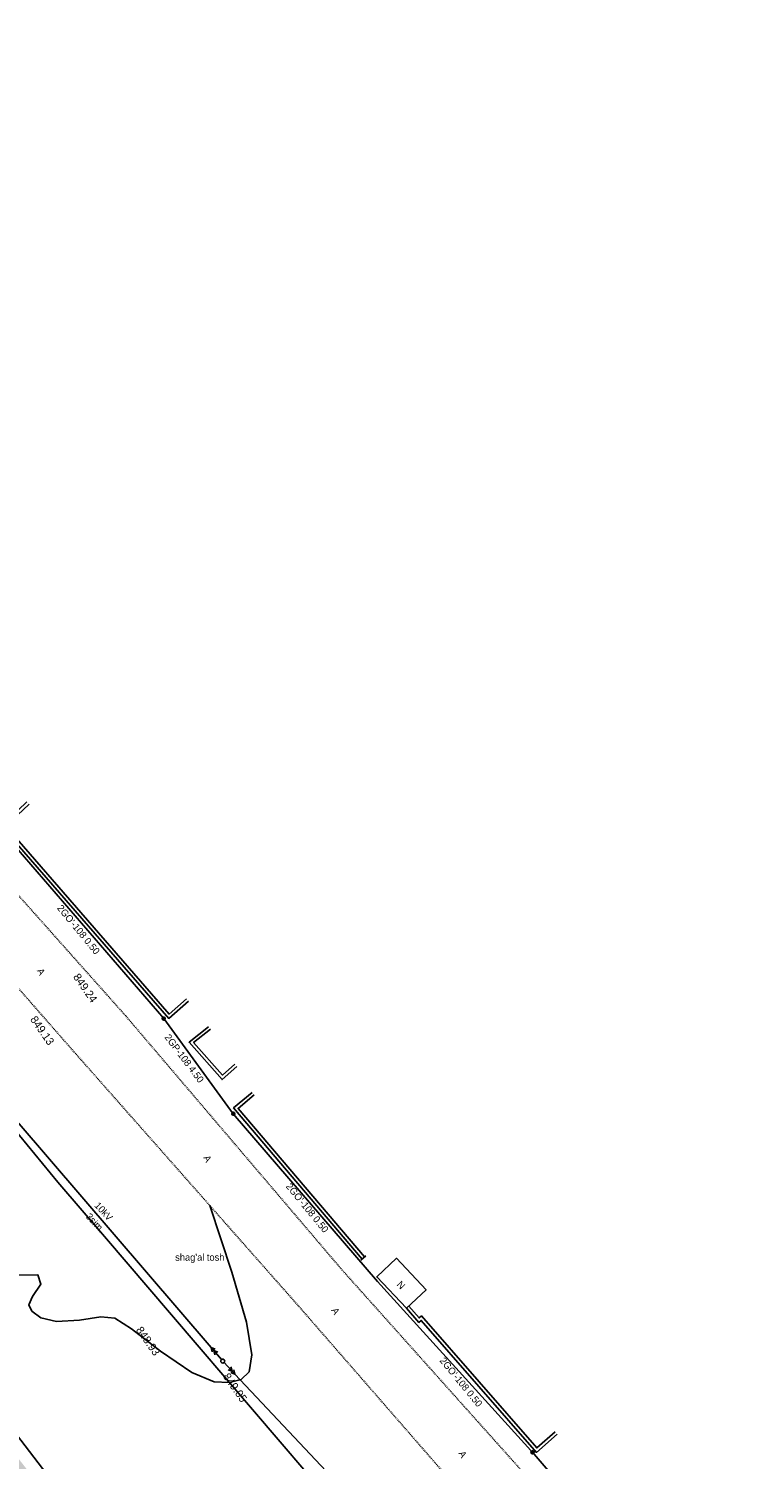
# Model space of a CAD drawing. Header units: millimetres. Extents: x 405709 to 406552, y 4254722 to 4255885.
# Tile 48 of 48: x 405857 to 405949, y 4255680 to 4255860. Entities that reach past the tile are written whole.
import ezdxf

# ---------------------------------------------------------------- set-up
doc = ezdxf.new("R2010")
doc.units = ezdxf.units.MM
doc.header["$LTSCALE"] = 0.5
for name, pattern in [('CONTI', [0]), ('Д_ТРОТ_ТРУБА', [3, 1.5, -1.5]), ('ДОРОГИ_СТРОЯЩ', [9, 8, -1])]:
    doc.linetypes.add(name, pattern=pattern)
for name, color, linetype in [('(007) Здания', 7, 'Continuous'), ('(013) Газопровод', 30, 'ИК_Газопровод -------г--------'), ('(022) Возд. Линии', 7, 'Continuous'), ('(025) Дорога', 7, 'Continuous'), ('(031) Горизонтали', 42, 'Continuous'), ('(037) Контуры', 7, 'Continuous'), ('(040) Ограда', 7, 'Continuous'), ('PI_OTDEFAULT', 172, 'CONTI')]:
    doc.layers.add(name, color=color, linetype=linetype)
doc.styles.add('BM-431', font='txt')
doc.styles.add('P-131', font='txt')
doc.styles.get("Standard").update_dxf_attribs({"font": 'arial.ttf'})
doc.linetypes.add('GAZ_VOZDUSH', pattern='A,1,-2,["~",Standard,S=3,R=0,X=-1.5,Y=-1.5],-1,10', length=14)
doc.linetypes.add('ИК_Газопровод -------г--------', pattern='A,9,-0.6,["Г",Standard,S=1.2,R=0,X=0,Y=-0.6],-1.2', length=10.8)
doc.linetypes.add('ОГРАДА_ДЕР', pattern='A,2.5,["|",Standard,S=0.8,R=0,X=0,Y=-0.8],2.5', length=5)

# ---------------------------------------------------------------- blocks, each defined once
blk = doc.blocks.new('мет.опора газа_1')
at = {"layer": '(013) Газопровод', "linetype": 'ByBlock', "lineweight": -2}
h = blk.add_hatch(color=0, dxfattribs=at)
h.dxf.hatch_style = 1
h.paths.add_polyline_path([(-0.2, 0, 1), (0.2, 0, 1)])
at = {"layer": '(013) Газопровод', "color": 0, "linetype": 'ByBlock', "lineweight": -2}
blk.add_circle((0, 0), 0.2, dxfattribs=at)
blk = doc.blocks.new('strela1')
at = {"layer": '(022) Возд. Линии'}
for p, q in [((-2, 0), (-1.5, 0.25)), ((0, 0), (-2, 0)), ((-2, 0), (-1.5, -0.25)), ((-1.5, 0), (-1, 0.25)), ((-1.5, 0), (-1, -0.25))]:
    blk.add_line(p, q, dxfattribs=at)
blk = doc.blocks.new('strela2')
at = {"layer": '(022) Возд. Линии'}
for p, q in [((0, 0), (2, 0)), ((1.5, 0), (1, 0.25)), ((1.5, 0), (1, -0.25)), ((2, 0), (1.5, 0.25)), ((2, 0), (1.5, -0.25))]:
    blk.add_line(p, q, dxfattribs=at)
blk = doc.blocks.new('STOLB')
at = {"layer": '(022) Возд. Линии'}
blk.add_circle((0, 0), 0.25, dxfattribs=at)

msp = doc.modelspace()

# ---------------------------------------------------------------- hatches: boundary and pattern name
at = {"transparency": 33554687}
h = msp.add_hatch(dxfattribs=at)
h.set_pattern_fill('AR-HBONE', color=30, scale=0.005)
edge = h.paths.add_edge_path()
edge.add_line((406386.6, 4254899.2), (406388.73, 4254901.32))
edge.add_line((406182.57, 4255117.63), (406215.73, 4255080.21))
edge.add_line((406215.73, 4255080.21), (406248.84, 4255042.86))
edge.add_line((406248.84, 4255042.86), (406283.05, 4255007.73))
edge.add_line((406283.05, 4255007.73), (406318.27, 4254972.27))
edge.add_line((406318.27, 4254972.27), (406353.5, 4254936.79))
edge.add_line((406353.5, 4254936.79), (406388.73, 4254901.32))
edge.add_line((406388.73, 4254901.32), (406387.77, 4254900.36))
edge.add_line((406180.33, 4255115.65), (406213.49, 4255078.22))
edge.add_line((406213.49, 4255078.22), (406246.64, 4255040.82))
edge.add_line((406246.64, 4255040.82), (406280.91, 4255005.63))
edge.add_line((406280.91, 4255005.63), (406316.14, 4254970.16))
edge.add_line((406316.14, 4254970.16), (406351.37, 4254934.68))
edge.add_line((406351.37, 4254934.68), (406386.6, 4254899.2))
edge.add_line((406386.6, 4254899.2), (406386.92, 4254899.52))
edge.add_line((406182.57, 4255117.63), (406157.36, 4255152.31))
edge.add_line((406157.36, 4255152.31), (406147.04, 4255171.92))
edge.add_line((406147.04, 4255171.92), (406133.07, 4255198.46))
edge.add_line((406133.07, 4255198.46), (406131.1, 4255203.63))
edge.add_line((406131.1, 4255203.63), (406113.31, 4255250.39))
edge.add_line((406113.31, 4255250.39), (406102.62, 4255278.48))
edge.add_line((406102.62, 4255278.48), (406096.6, 4255297.62))
edge.add_line((406096.6, 4255297.62), (406081.88, 4255347.1))
edge.add_line((406081.88, 4255347.1), (406078.09, 4255359.84))
edge.add_line((406078.09, 4255359.84), (406072.14, 4255402.38))
edge.add_line((406072.14, 4255402.38), (406041.04, 4255445.31))
edge.add_line((406041.04, 4255445.31), (405903.1, 4255619.54))
edge.add_line((405903.1, 4255619.54), (405828.48, 4255714.88))
edge.add_line((405828.48, 4255714.88), (405791.31, 4255762.15))
edge.add_line((405788.96, 4255760.3), (405791.31, 4255762.15))
edge.add_line((405826.12, 4255713.03), (405788.96, 4255760.3))
edge.add_line((405900.74, 4255617.68), (405826.12, 4255713.03))
edge.add_line((406038.65, 4255443.5), (405900.74, 4255617.68))
edge.add_line((406069.27, 4255401.22), (406038.65, 4255443.5))
edge.add_line((406075.15, 4255359.2), (406069.27, 4255401.22))
edge.add_line((406079, 4255346.24), (406075.15, 4255359.2))
edge.add_line((406093.73, 4255296.75), (406079, 4255346.24))
edge.add_line((406099.79, 4255277.49), (406093.73, 4255296.75))
edge.add_line((406110.51, 4255249.33), (406099.79, 4255277.49))
edge.add_line((406128.3, 4255202.56), (406110.51, 4255249.33))
edge.add_line((406130.33, 4255197.22), (406128.3, 4255202.56))
edge.add_line((406144.38, 4255170.53), (406130.33, 4255197.22))
edge.add_line((406154.82, 4255150.7), (406144.38, 4255170.53))
edge.add_line((406180.33, 4255115.65), (406154.82, 4255150.7))

# ---------------------------------------------------------------- linework, layer by layer
at = {"layer": '(007) Здания', "color": 1, "linetype": 'Continuous', "elevation": 611.8}
msp.add_lwpolyline([(405851.98, 4255725.45), (405855.01, 4255721.83), (405860.84, 4255714.75), (405866.72, 4255707.89), (405875.15, 4255698), (405895.58, 4255674.15), (405874.32, 4255658.76), (405866.02, 4255669.35), (405853.97, 4255685.05), (405837.44, 4255706.16), (405833.49, 4255711.17), (405829.66, 4255715.81), (405848.65, 4255729.21)], close=True, dxfattribs=at)
at = {"layer": '(007) Здания', "elevation": 611.21}
msp.add_lwpolyline([(405904.78, 4255698.84), (405901.05, 4255702.81), (405903.55, 4255705.16), (405907.28, 4255701.19)], close=True, dxfattribs=at)
at = {"layer": '(013) Газопровод', "linetype": 'GAZ_VOZDUSH', "ltscale": 0.1, "flags": 128}
msp.add_lwpolyline([(405795.03, 4255855.36), (405794.97, 4255851.09), (405820.82, 4255796.92), (405845.74, 4255767.6), (405853.41, 4255759.45), (405874.18, 4255735.38), (405882.96, 4255723.39), (405901.15, 4255702.24), (405920.91, 4255680.45), (405929.38, 4255670.52), (405950.6, 4255645.32), (405988.51, 4255596.32), (406006.92, 4255570.94), (406043.15, 4255533.41), (406106.99, 4255462.67), (406127.11, 4255440.51), (406140.45, 4255362.66), (406150.77, 4255332.26), (406131.04, 4255325.59), (406156.06, 4255257.25), (406178.57, 4255199.29), (406192.41, 4255173.25), (406214.32, 4255146.8), (406218.81, 4255141.04), (406251.34, 4255103.82), (406291.85, 4255054.7), (406335.57, 4255005.63), (406337.09, 4255003.97), (406368.27, 4254969.82), (406407.12, 4254927.02), (406445.97, 4254886.8), (406445.97, 4254886.8), (406470.21, 4254860.19), (406472.02, 4254861.83), (406531.41, 4254800.61), (406536.73, 4254795.12)], dxfattribs=at)
at = {"layer": '(022) Возд. Линии'}
for points, elevation in [([(405851.58, 4255727.17), (405880.16, 4255693.89)], 611.29), ([(405883.17, 4255690.54), (405915.06, 4255656.65)], 611.05)]:
    msp.add_lwpolyline(points, dxfattribs=dict(at, elevation=elevation))
at = {"layer": '(025) Дорога', "linetype": 'Д_ТРОТ_ТРУБА', "ltscale": 0.1, "flags": 128}
for points in [[(405782.71, 4255860.24), (405783.47, 4255854.01), (405787.36, 4255836.3), (405796.39, 4255813.92), (405808.63, 4255795.74), (405843.72, 4255753.07), (405862.86, 4255731.2), (405891.1, 4255699.23), (405914.16, 4255672.75), (405943.54, 4255638.22), (405980.33, 4255590.23), (406010.07, 4255552.29), (406064.58, 4255491.75), (406108.76, 4255440.9), (406113.18, 4255434.06), (406118.12, 4255421.02), (406120.85, 4255408.44), (406126.98, 4255365.99), (406137.21, 4255327.49), (406160.86, 4255259.22), (406178.71, 4255213.81), (406200.1, 4255174.46), (406222.74, 4255145.75), (406254.79, 4255104.9), (406294.71, 4255057.74), (406338.64, 4255007.09), (406369.81, 4254978.53), (406414.24, 4254934.91), (406453.89, 4254898.61), (406488.53, 4254862.47), (406540.02, 4254812.34), (406547.48, 4254805.08)], [(405792.41, 4255859.93), (405792.62, 4255857.58), (405794.35, 4255837.84), (405803, 4255818.1), (405814.96, 4255799.59), (405842.79, 4255764.93), (405849.21, 4255758.39), (405869.35, 4255735.77), (405896.65, 4255703.71), (405919.57, 4255678.09), (405948.63, 4255643.75), (405986.03, 4255594.96), (406015.5, 4255556.65), (406069.89, 4255496.47), (406113.85, 4255444.77), (406118.74, 4255436.37), (406128.1, 4255410.1), (406133.83, 4255367.76), (406143.44, 4255331.11), (406167.01, 4255262.32), (406185.66, 4255218.65), (406206.37, 4255178.48), (406227.34, 4255150.26), (406260.63, 4255109.14), (406299.97, 4255062.75), (406343.98, 4255012.44), (406373.42, 4254985.15), (406419.05, 4254940.39), (406457.26, 4254905.72), (406493.93, 4254868.27), (406544.01, 4254818.78), (406552.15, 4254810.74)]]:
    msp.add_lwpolyline(points, dxfattribs=at)
at = {"layer": '(031) Горизонтали'}
msp.add_polyline3d([(405880, 4255711.79, 611), (405882.78, 4255703.38, 611), (405884.63, 4255697.09, 611), (405885.31, 4255692.97, 611), (405884.94, 4255690.84, 611), (405883.93, 4255689.86, 611), (405882.45, 4255689.5, 611), (405880.56, 4255689.56, 611), (405877.74, 4255690.73, 611), (405873.79, 4255693.45, 611), (405870.14, 4255696.25, 611), (405868.02, 4255697.61, 611), (405866.25, 4255697.76, 611), (405863.55, 4255697.36, 611), (405860.68, 4255697.16, 611), (405858.67, 4255697.65, 611), (405857.56, 4255698.49, 611), (405857.17, 4255699.27, 611), (405857.63, 4255700.33, 611), (405858.69, 4255701.89, 611), (405858.32, 4255703.05, 611), (405854.99, 4255703.03, 611)], dxfattribs=at)
at = {"layer": '(040) Ограда', "flags": 128}
for points in [[(405856.94, 4255762.73), (405853.71, 4255759.66), (405874.81, 4255735.4), (405877.3, 4255737.57)], [(405879.84, 4255734.36), (405877.39, 4255732.4), (405881.55, 4255727.69), (405883.41, 4255729.34)]]:
    msp.add_lwpolyline(points, dxfattribs=at)
at = {"layer": '(040) Ограда', "linetype": 'ОГРАДА_ДЕР', "flags": 128}
for points in [[(405857.22, 4255762.44), (405854.26, 4255759.63), (405874.85, 4255735.96), (405877.04, 4255737.87)], [(405880.09, 4255734.05), (405877.96, 4255732.35), (405881.58, 4255728.25), (405883.15, 4255729.64)]]:
    msp.add_lwpolyline(points, dxfattribs=at)
for points, elevation in [([(405899.22, 4255705.06), (405883, 4255724.11), (405885.32, 4255726.08)], 611.36), ([(405899.06, 4255704.93), (405899.67, 4255705.45)], 611.36), ([(405905.08, 4255699.1), (405906.39, 4255697.62), (405906.69, 4255697.89), (405921.23, 4255681.23), (405923.54, 4255683.26)], 611.21)]:
    msp.add_lwpolyline(points, dxfattribs=dict(at, elevation=elevation))
at = {"layer": '(040) Ограда', "flags": 128}
for points, elevation in [([(405899.52, 4255705.32), (405883.56, 4255724.06), (405885.58, 4255725.78)], 611.36), ([(405904.78, 4255698.84), (405906.36, 4255697.06), (405906.66, 4255697.32), (405921.19, 4255680.67), (405923.81, 4255682.95)], 611.21)]:
    msp.add_lwpolyline(points, dxfattribs=dict(at, elevation=elevation))

# ---------------------------------------------------------------- block references
at = {"layer": '(013) Газопровод', "color": 7, "linetype": 'ByBlock'}
for p in [(405874.18, 4255735.38), (405882.96, 4255723.39), (405920.7, 4255680.68)]:
    msp.add_blockref('мет.опора газа_1', p, dxfattribs=at)
at = {"layer": '(022) Возд. Линии'}
for name, p, rotation in [('strela2', (405881.46, 4255692.37, 611.05), 130.6488336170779), ('STOLB', (405881.63, 4255692.18, 611.05), 130.6488336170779), ('strela1', (405881.8, 4255692, 611.05), 133.2532361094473)]:
    msp.add_blockref(name, p, dxfattribs=dict(at, rotation=rotation))

# ---------------------------------------------------------------- texts
at = {"layer": '(007) Здания', "linetype": 'Continuous', "style": 'P-131'}
msp.add_text('N', height=0.88, rotation=313.2148, dxfattribs=at).set_placement((405903.5, 4255701.78))
at = {"layer": '(013) Газопровод', "color": 0, "linetype": 'Continuous', "style": 'BM-431'}
for s, rotation, p in [("2GO'-108 0.50", 309.3507, (405860.68, 4255749.29)), ('2GP-108 4.50', 306.9663, (405874.24, 4255733.01)), ("2GO'-108 0.50", 309.3507, (405889.53, 4255714.19)), ("2GO'-108 0.50", 309.3507, (405908.92, 4255692.22))]:
    msp.add_text(s, height=0.875, rotation=rotation, dxfattribs=at).set_placement(p)
at = {"layer": '(022) Возд. Линии', "style": 'BM-431'}
for s, p in [('10kV', (405865.38, 4255711.75, 1223.09)), ('3sim.', (405864.29, 4255710.35, 1223.09))]:
    msp.add_text(s, height=0.875, rotation=312.8336, dxfattribs=at).set_placement(p)
at = {"layer": '(025) Дорога', "linetype": 'ДОРОГИ_СТРОЯЩ', "style": 'BM-431'}
for p in [(405858.15, 4255741.42), (405879.14, 4255717.84), (405895.29, 4255698.61), (405911.32, 4255680.55)]:
    msp.add_text('A', height=0.875, rotation=299.3908, dxfattribs=at).set_placement(p)
at = {"layer": '(037) Контуры', "color": 0, "linetype": 'ByBlock', "style": 'BM-431'}
msp.add_text("shag'al tosh", height=0.875, dxfattribs=at).set_placement((405875.63, 4255704.84))
at = {"layer": 'PI_OTDEFAULT', "color": 250, "ltscale": 3, "style": 'BM-431'}
for s, p in [('849.24', (405862.71, 4255740.63)), ('849.13', (405857.29, 4255735.27)), ('848.93', (405870.63, 4255696.1)), ('849.05', (405881.61, 4255690.23))]:
    msp.add_text(s, height=1, rotation=305, dxfattribs=at).set_placement(p)

doc.saveas('drawing.dxf')
